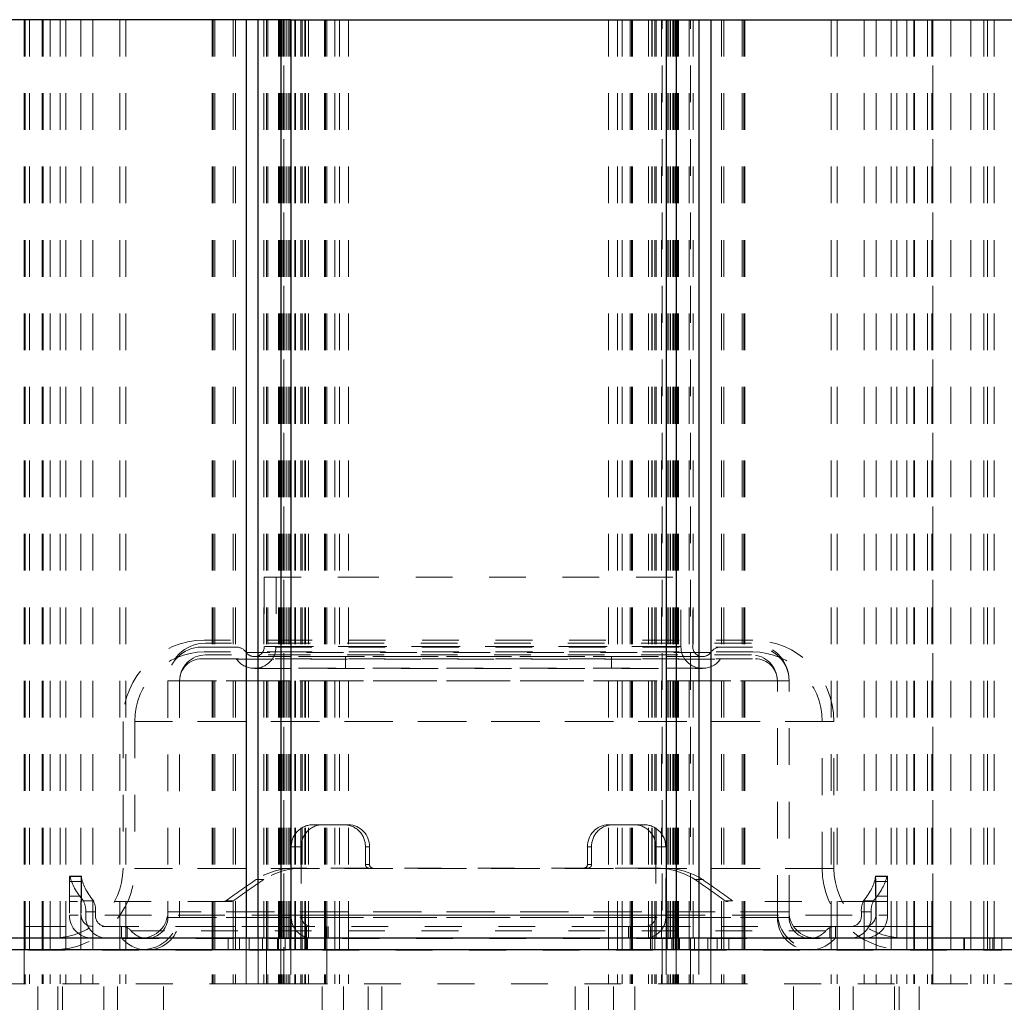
# Model space of a CAD drawing. Header units: inches. Extents: x 370 to 474, y 80 to 168.
# Tile 150 of 170: x 448.8 to 451.48, y 108.39 to 111.07. Entities that reach past the tile are written whole.
import ezdxf

# ---------------------------------------------------------------- set-up
doc = ezdxf.new("R2010")
doc.units = ezdxf.units.IN
doc.header["$LTSCALE"] = 0.5
doc.header["$MEASUREMENT"] = 0
doc.linetypes.add('HIDDEN', pattern=[0.225, 0.15, -0.075])
for name, color, linetype in [('APP-M-S', 30, 'Continuous'), ('DIE-M-S', 8, 'Continuous'), ('PUN-M-S2', 1, 'Continuous')]:
    doc.layers.add(name, color=color, linetype=linetype)

msp = doc.modelspace()

# ---------------------------------------------------------------- linework, layer by layer
at = {"layer": 'APP-M-S', "linetype": 'HIDDEN', "lineweight": 18}
for p, q in [((449.4683, 109.5512), (449.6805, 109.5512)), ((449.4683, 109.5512), (449.4683, 109.3623)), ((449.5003, 109.5512), (449.5003, 109.3623)), ((449.6805, 109.5512), (450.6347, 109.5512)), ((450.6027, 109.3623), (450.6027, 109.5512)), ((450.6347, 109.3623), (450.6347, 109.5512)), ((449.5764, 109.3798), (449.3046, 109.3798)), ((450.7983, 109.3798), (449.5764, 109.3798)), ((449.2977, 109.361), (450.8053, 109.361)), ((449.5789, 109.3718), (449.3086, 109.3718)), ((449.4694, 109.3623), (450.6336, 109.3623)), ((449.4694, 109.3623), (450.6336, 109.3623)), ((449.4694, 109.3623), (450.6336, 109.3623)), ((449.4694, 109.3623), (450.6336, 109.3623)), ((449.5019, 109.3623), (450.6027, 109.3623)), ((449.5019, 109.3623), (450.6027, 109.3623)), ((449.5019, 109.3623), (450.6027, 109.3623)), ((449.5019, 109.3623), (450.6027, 109.3623)), ((450.7944, 109.3718), (449.5789, 109.3718)), ((449.2977, 109.329), (450.8053, 109.329)), ((449.5764, 109.3478), (449.3046, 109.3478)), ((449.5789, 109.3398), (449.3086, 109.3398)), ((449.3946, 109.3282), (450.71, 109.3282)), ((449.3946, 109.3282), (450.71, 109.3282)), ((449.3946, 109.3282), (450.71, 109.3282)), ((449.3946, 109.3282), (450.71, 109.3282)), ((449.3946, 109.3282), (450.71, 109.3282)), ((449.3946, 109.3282), (450.71, 109.3282)), ((450.6837, 109.3467), (449.4192, 109.3467)), ((450.6837, 109.3467), (449.4192, 109.3467)), ((450.6837, 109.3467), (449.4192, 109.3467)), ((450.6837, 109.3467), (449.4192, 109.3467)), ((450.6837, 109.3467), (449.4192, 109.3467)), ((450.6837, 109.3467), (449.4192, 109.3467)), ((449.6618, 109.3353), (449.4388, 109.3353)), ((449.4388, 109.3353), (449.4413, 109.3352)), ((449.4413, 109.3352), (450.6617, 109.3352)), ((450.7983, 109.3478), (449.5764, 109.3478)), ((450.7944, 109.3398), (449.5789, 109.3398)), ((450.6642, 109.3353), (449.6618, 109.3353)), ((449.689, 109.3353), (449.689, 109.3033)), ((450.414, 109.3033), (450.414, 109.3353)), ((450.6617, 109.3352), (450.6642, 109.3353)), ((450.6642, 109.3033), (449.4388, 109.3033)), ((449.6618, 109.3033), (449.4388, 109.3033)), ((449.4388, 109.3033), (449.4388, 109.3033)), ((449.4388, 109.3033), (449.4413, 109.3032)), ((449.4413, 109.3032), (450.6617, 109.3032)), ((450.6642, 109.3033), (449.6618, 109.3033)), ((450.6617, 109.3032), (450.6642, 109.3033)), ((450.6642, 109.3033), (450.6642, 109.3033)), ((449.2057, 109.269), (449.2057, 109.2689)), ((449.2057, 109.2689), (449.2057, 108.6401)), ((450.8963, 109.2689), (449.2058, 109.2689)), ((450.8972, 109.269), (449.2067, 109.269)), ((449.2067, 109.269), (450.8972, 109.269)), ((449.2067, 109.269), (450.8972, 109.269)), ((449.2067, 109.269), (450.8972, 109.269)), ((449.2067, 109.269), (450.8972, 109.269)), ((449.2067, 109.269), (450.8972, 109.269)), ((449.2067, 109.269), (450.8972, 109.269)), ((449.2377, 109.269), (449.2377, 109.2689)), ((449.2377, 109.2689), (449.2377, 108.6401)), ((450.8648, 109.269), (449.2382, 109.269)), ((449.2382, 109.269), (450.8648, 109.269)), ((449.2382, 109.269), (450.8648, 109.269)), ((449.2382, 109.269), (450.8648, 109.269)), ((449.2382, 109.269), (450.8648, 109.269)), ((449.2382, 109.269), (450.8648, 109.269)), ((449.2382, 109.269), (450.8648, 109.269)), ((450.8648, 109.2689), (449.2382, 109.2689)), ((450.8653, 109.2689), (450.8653, 109.269)), ((450.8653, 108.6401), (450.8653, 109.2689)), ((450.8973, 109.2689), (450.8973, 109.269)), ((450.8973, 108.6401), (450.8973, 109.2689)), ((449.0837, 109.1589), (449.0837, 108.7583)), ((451.0187, 109.1589), (449.0843, 109.1589)), ((449.1157, 109.1589), (449.1157, 108.7583)), ((450.9865, 109.1589), (449.1158, 109.1589)), ((450.9873, 108.7583), (450.9873, 109.1589)), ((451.0193, 108.7583), (451.0193, 109.1589)), ((449.6291, 108.8775), (449.6014, 108.8775)), ((449.6975, 108.8775), (449.6291, 108.8775)), ((450.4166, 108.8775), (450.4054, 108.8775)), ((450.4166, 108.8775), (450.5016, 108.8775)), ((449.5418, 108.6308), (449.5418, 108.8176)), ((449.5418, 108.8176), (449.5688, 108.8176)), ((449.5688, 108.8176), (449.5688, 108.6308)), ((449.7435, 108.8176), (449.7435, 108.7694)), ((449.7547, 108.8176), (449.7435, 108.8176)), ((449.7547, 108.7694), (449.7547, 108.8176)), ((450.3483, 108.7694), (450.3483, 108.8176)), ((450.3483, 108.8176), (450.3595, 108.8176)), ((450.3595, 108.8176), (450.3595, 108.7694)), ((450.5342, 108.8176), (450.5342, 108.6308)), ((450.5612, 108.8176), (450.5342, 108.8176)), ((450.5612, 108.6308), (450.5612, 108.8176)), ((450.3499, 108.7594), (449.5631, 108.7594)), ((449.5631, 108.7594), (449.5841, 108.7594)), ((449.7547, 108.7694), (449.7435, 108.7694)), ((450.3483, 108.7694), (450.3595, 108.7694)), ((450.5239, 108.7594), (450.3499, 108.7594)), ((450.5239, 108.7594), (450.5448, 108.7594)), ((450.5448, 108.7594), (450.5239, 108.7594)), ((448.9699, 108.7373), (448.9377, 108.7373)), ((448.9377, 108.7367), (448.9377, 108.6308)), ((448.9704, 108.7363), (448.9396, 108.7363)), ((448.9697, 108.7373), (448.9697, 108.6308)), ((448.9702, 108.7373), (448.9699, 108.7373)), ((448.9702, 108.7373), (448.9704, 108.7363)), ((451.0187, 108.7583), (449.0843, 108.7583)), ((450.9865, 108.7583), (449.1158, 108.7583)), ((451.1328, 108.7373), (451.1326, 108.7363)), ((451.1326, 108.7363), (451.1634, 108.7363)), ((451.1638, 108.7373), (451.1328, 108.7373)), ((451.1333, 108.6308), (451.1333, 108.7373)), ((451.1634, 108.7363), (451.1638, 108.7373)), ((451.1653, 108.7373), (451.1638, 108.7373)), ((451.1653, 108.7373), (451.1653, 108.7367)), ((451.1653, 108.6308), (451.1653, 108.7367)), ((448.9378, 108.683), (448.9378, 108.7231)), ((448.9378, 108.7231), (448.9705, 108.7231)), ((448.9705, 108.7231), (448.9705, 108.683)), ((449.467, 108.7286), (449.4465, 108.7286)), ((450.6406, 108.7286), (450.661, 108.7286)), ((451.1325, 108.7231), (451.1325, 108.683)), ((451.1652, 108.7231), (451.1325, 108.7231)), ((451.1652, 108.683), (451.1652, 108.7231)), ((448.9705, 108.683), (448.9378, 108.683)), ((451.1325, 108.683), (451.1652, 108.683)), ((449.3599, 108.6688), (448.9382, 108.6688)), ((448.9758, 108.6705), (449.003, 108.6705)), ((449.3613, 108.669), (449.3599, 108.6688)), ((449.3599, 108.6688), (449.3802, 108.6688)), ((449.3638, 108.6701), (449.3613, 108.669)), ((449.3842, 108.6701), (449.3638, 108.6701)), ((449.3802, 108.6688), (449.3828, 108.6694)), ((449.3828, 108.6694), (449.3842, 108.6701)), ((450.7244, 108.6694), (450.723, 108.6701)), ((450.723, 108.6701), (450.7434, 108.6701)), ((450.727, 108.6688), (450.7244, 108.6694)), ((451.1316, 108.6688), (450.727, 108.6688)), ((451.1272, 108.6705), (451.1, 108.6705)), ((451.1648, 108.6688), (451.1316, 108.6688)), ((450.5612, 108.6308), (448.9391, 108.6308)), ((450.5342, 108.6308), (448.9706, 108.6308)), ((448.9821, 108.6406), (448.9821, 108.6308)), ((449.0091, 108.6406), (448.9821, 108.6406)), ((449.0091, 108.6308), (449.0091, 108.6406)), ((449.2057, 108.6401), (449.2057, 108.6249)), ((450.8963, 108.6401), (449.2058, 108.6401)), ((449.2377, 108.6401), (449.2377, 108.6249)), ((450.8648, 108.6401), (449.2382, 108.6401)), ((449.5418, 108.6308), (451.1639, 108.6308)), ((449.5688, 108.6308), (451.1324, 108.6308)), ((450.8653, 108.6249), (450.8653, 108.6401)), ((450.8973, 108.6249), (450.8973, 108.6401)), ((451.0939, 108.6308), (451.0939, 108.6406)), ((451.0939, 108.6406), (451.1209, 108.6406)), ((451.1209, 108.6406), (451.1209, 108.6308)), ((448.8144, 108.5688), (448.8144, 108.6008)), ((448.829, 108.6008), (448.8144, 108.6008)), ((448.8162, 108.5688), (448.8162, 108.6008)), ((448.8169, 108.5688), (448.8169, 108.6008)), ((448.829, 108.5688), (448.829, 108.6008)), ((448.866, 108.6008), (448.829, 108.6008)), ((448.864, 108.5688), (448.864, 108.6008)), ((448.866, 108.5688), (448.866, 108.6008)), ((448.8854, 108.6008), (448.866, 108.6008)), ((448.8854, 108.5688), (448.8854, 108.6008)), ((449.3266, 108.6008), (448.8854, 108.6008)), ((448.9281, 108.5688), (448.9281, 108.6008)), ((448.9685, 108.5688), (448.9685, 108.6008)), ((449.0012, 108.5688), (449.0012, 108.6008)), ((449.0752, 108.5688), (449.0752, 108.6008)), ((449.0792, 108.6008), (449.0792, 108.5688)), ((449.091, 108.5688), (449.091, 108.6008)), ((449.0953, 108.5688), (449.0953, 108.6008)), ((449.2058, 108.6249), (450.8963, 108.6249)), ((449.2058, 108.6249), (450.8963, 108.6249)), ((449.2058, 108.6249), (450.8963, 108.6249)), ((449.2058, 108.6249), (450.8963, 108.6249)), ((449.2058, 108.6249), (450.8963, 108.6249)), ((449.2058, 108.6249), (450.8963, 108.6249)), ((450.8972, 108.6249), (449.2067, 108.6249)), ((450.8648, 108.6249), (449.2382, 108.6249)), ((449.2382, 108.6249), (450.8648, 108.6249)), ((449.2382, 108.6249), (450.8648, 108.6249)), ((449.2382, 108.6249), (450.8648, 108.6249)), ((449.2382, 108.6249), (450.8648, 108.6249)), ((449.2382, 108.6249), (450.8648, 108.6249)), ((449.2382, 108.6249), (450.8648, 108.6249)), ((449.3266, 108.5688), (449.3266, 108.6008)), ((449.3292, 108.6008), (449.3266, 108.6008)), ((449.3292, 108.5688), (449.3292, 108.6008)), ((449.3897, 108.6008), (449.3292, 108.6008)), ((449.3897, 108.5688), (449.3897, 108.6008)), ((449.5069, 108.6008), (449.3897, 108.6008)), ((449.478, 108.5688), (449.478, 108.6008)), ((449.5069, 108.5688), (449.5069, 108.6008)), ((450.4058, 108.6008), (449.5069, 108.6008)), ((449.5132, 108.5688), (449.5132, 108.6008)), ((449.5378, 108.5688), (449.5378, 108.6008)), ((449.5789, 108.5688), (449.5789, 108.6008)), ((449.5834, 108.5688), (449.5834, 108.6008)), ((449.6326, 108.5688), (449.6326, 108.6008)), ((449.635, 108.5688), (449.635, 108.6008)), ((449.6368, 108.6008), (449.6368, 108.5688)), ((449.6389, 108.5688), (449.6389, 108.6008)), ((449.6426, 108.5688), (449.6426, 108.6008)), ((449.6606, 108.5688), (449.6606, 108.6008)), ((449.6728, 108.5688), (449.6728, 108.6008)), ((449.6972, 108.5688), (449.6972, 108.6008)), ((450.4058, 108.5688), (450.4058, 108.6008)), ((450.4302, 108.6008), (450.4058, 108.6008)), ((450.4302, 108.5688), (450.4302, 108.6008)), ((450.4423, 108.6008), (450.4302, 108.6008)), ((450.4423, 108.5688), (450.4423, 108.6008)), ((450.5195, 108.6008), (450.4423, 108.6008)), ((450.4604, 108.6008), (450.4604, 108.5688)), ((450.4641, 108.5688), (450.4641, 108.6008)), ((450.4662, 108.6008), (450.4662, 108.5688)), ((450.468, 108.5688), (450.468, 108.6008)), ((450.4704, 108.5688), (450.4704, 108.6008)), ((450.5195, 108.5688), (450.5195, 108.6008)), ((450.5898, 108.6008), (450.5195, 108.6008)), ((450.524, 108.5688), (450.524, 108.6008)), ((450.5652, 108.5688), (450.5652, 108.6008)), ((450.5898, 108.5688), (450.5898, 108.6008)), ((450.6288, 108.6008), (450.5898, 108.6008)), ((450.5961, 108.5688), (450.5961, 108.6008)), ((450.625, 108.5688), (450.625, 108.6008)), ((451.012, 108.6008), (450.6288, 108.6008)), ((450.7133, 108.5688), (450.7133, 108.6008)), ((450.7737, 108.5688), (450.7737, 108.6008)), ((450.7764, 108.5688), (450.7764, 108.6008)), ((451.0077, 108.5688), (451.0077, 108.6008)), ((451.012, 108.5688), (451.012, 108.6008)), ((451.0278, 108.6008), (451.012, 108.6008)), ((451.0238, 108.6008), (451.0238, 108.5688)), ((451.0278, 108.5688), (451.0278, 108.6008)), ((451.1018, 108.6008), (451.0278, 108.6008)), ((451.1018, 108.5688), (451.1018, 108.6008)), ((451.1344, 108.6008), (451.1018, 108.6008)), ((451.1344, 108.5688), (451.1344, 108.6008)), ((451.1749, 108.6008), (451.1344, 108.6008)), ((451.1749, 108.5688), (451.1749, 108.6008)), ((451.239, 108.6008), (451.1749, 108.6008)), ((451.2175, 108.5688), (451.2175, 108.6008)), ((451.237, 108.5688), (451.237, 108.6008)), ((451.239, 108.5688), (451.239, 108.6008)), ((451.2861, 108.6008), (451.239, 108.6008)), ((451.274, 108.5688), (451.274, 108.6008)), ((451.2861, 108.5688), (451.2861, 108.6008)), ((451.2868, 108.6008), (451.2861, 108.6008)), ((451.2868, 108.5688), (451.2868, 108.6008)), ((451.2886, 108.6008), (451.2868, 108.6008)), ((451.2886, 108.5688), (451.2886, 108.6008)), ((451.2886, 108.6008), (451.2886, 108.6008)), ((450.9967, 108.5886), (449.1063, 108.5886)), ((450.9967, 108.5886), (449.1063, 108.5886)), ((448.6265, 108.5683), (451.4765, 108.5683)), ((448.8144, 108.5693), (448.8144, 108.5373)), ((448.8144, 108.5373), (448.8144, 108.5693)), ((448.8144, 108.5693), (448.8144, 108.5373)), ((448.8144, 108.5693), (448.8144, 108.5373)), ((448.8144, 108.5688), (448.829, 108.5688)), ((448.8162, 108.5693), (448.8162, 108.5373)), ((448.8162, 108.5373), (448.8162, 108.5693)), ((448.8169, 108.5693), (448.8169, 108.5373)), ((448.8169, 108.5373), (448.8169, 108.5693)), ((448.829, 108.5693), (448.829, 108.5373)), ((448.829, 108.5373), (448.829, 108.5693)), ((448.829, 108.5688), (448.866, 108.5688)), ((448.864, 108.5693), (448.864, 108.5373)), ((448.864, 108.5373), (448.864, 108.5693)), ((448.866, 108.5693), (448.866, 108.5373)), ((448.866, 108.5373), (448.866, 108.5693)), ((448.866, 108.5688), (448.8854, 108.5688)), ((448.8854, 108.5693), (448.8854, 108.5373)), ((448.8854, 108.5373), (448.8854, 108.5693)), ((448.8854, 108.5688), (449.3266, 108.5688)), ((448.9281, 108.5693), (448.9281, 108.5373)), ((448.9281, 108.5373), (448.9281, 108.5693)), ((448.9685, 108.5693), (448.9685, 108.5373)), ((448.9685, 108.5373), (448.9685, 108.5693)), ((449.0012, 108.5693), (449.0012, 108.5373)), ((449.0012, 108.5373), (449.0012, 108.5693)), ((449.0752, 108.5693), (449.0752, 108.5373)), ((449.0752, 108.5373), (449.0752, 108.5693)), ((449.0817, 108.5681), (451.0212, 108.5681)), ((449.0817, 108.5681), (451.0212, 108.5681)), ((449.091, 108.5693), (449.091, 108.5373)), ((449.091, 108.5373), (449.091, 108.5693)), ((449.1491, 108.5693), (449.1491, 108.5683)), ((449.3266, 108.5693), (449.3266, 108.5373)), ((449.3266, 108.5373), (449.3266, 108.5693)), ((449.3266, 108.5688), (449.3292, 108.5688)), ((449.3292, 108.5693), (449.3292, 108.5373)), ((449.3292, 108.5373), (449.3292, 108.5693)), ((449.3292, 108.5688), (449.3897, 108.5688)), ((449.3335, 108.5693), (449.3335, 108.5373)), ((449.3335, 108.5693), (449.3335, 108.5373)), ((449.3335, 108.5693), (449.3335, 108.5373)), ((449.3697, 108.5693), (449.3697, 108.5373)), ((449.3838, 108.5693), (449.3838, 108.5373)), ((449.3838, 108.5693), (449.3838, 108.5373)), ((449.3838, 108.5693), (449.3838, 108.5373)), ((449.3838, 108.5693), (449.3838, 108.5373)), ((449.3838, 108.5693), (449.3838, 108.5373)), ((449.3897, 108.5693), (449.3897, 108.5373)), ((449.3897, 108.5373), (449.3897, 108.5693)), ((449.3897, 108.5688), (449.5069, 108.5688)), ((449.4011, 108.5693), (449.4011, 108.5373)), ((449.4011, 108.5693), (449.4011, 108.5373)), ((449.4011, 108.5693), (449.4011, 108.5373)), ((449.4011, 108.5693), (449.4011, 108.5373)), ((449.4011, 108.5693), (449.4011, 108.5373)), ((449.4011, 108.5693), (449.4011, 108.5373)), ((449.4011, 108.5693), (449.4011, 108.5373)), ((449.4011, 108.5693), (449.4011, 108.5373)), ((449.4011, 108.5693), (449.4011, 108.5373)), ((449.4011, 108.5693), (449.4011, 108.5373)), ((449.4011, 108.5693), (449.4011, 108.5373)), ((449.4011, 108.5693), (449.4011, 108.5373)), ((449.4011, 108.5693), (449.4011, 108.5373)), ((449.4011, 108.5693), (449.4011, 108.5373)), ((449.4189, 108.5693), (449.4189, 108.5373)), ((449.4189, 108.5693), (449.4189, 108.5373)), ((449.4189, 108.5693), (449.4189, 108.5373)), ((449.4189, 108.5693), (449.4189, 108.5373)), ((449.4189, 108.5693), (449.4189, 108.5373)), ((449.4273, 108.5693), (449.4273, 108.5373)), ((449.4514, 108.5373), (449.4514, 108.5693)), ((449.4636, 108.5373), (449.4636, 108.5693)), ((449.4742, 108.5693), (449.4742, 108.5373)), ((449.4742, 108.5693), (449.4742, 108.5373)), ((449.478, 108.5693), (449.478, 108.5373)), ((449.478, 108.5373), (449.478, 108.5693)), ((449.5046, 108.5693), (449.5046, 108.5373)), ((449.5069, 108.5693), (449.5069, 108.5373)), ((449.5069, 108.5373), (449.5069, 108.5693)), ((449.5069, 108.5688), (450.4058, 108.5688)), ((449.513, 108.5693), (449.513, 108.5373)), ((449.513, 108.5693), (449.513, 108.5373)), ((449.513, 108.5693), (449.513, 108.5373)), ((449.513, 108.5693), (449.513, 108.5373)), ((449.513, 108.5693), (449.513, 108.5373)), ((449.513, 108.5693), (449.513, 108.5373)), ((449.513, 108.5693), (449.513, 108.5373)), ((449.513, 108.5693), (449.513, 108.5373)), ((449.513, 108.5693), (449.513, 108.5373)), ((449.513, 108.5693), (449.513, 108.5373)), ((449.513, 108.5693), (449.513, 108.5373)), ((449.513, 108.5693), (449.513, 108.5373)), ((449.513, 108.5693), (449.513, 108.5373)), ((449.513, 108.5693), (449.513, 108.5373)), ((449.513, 108.5693), (449.513, 108.5373)), ((449.513, 108.5693), (449.513, 108.5373)), ((449.513, 108.5693), (449.513, 108.5373)), ((449.5132, 108.5693), (449.5132, 108.5373)), ((449.5132, 108.5373), (449.5132, 108.5693)), ((449.5251, 108.5693), (449.5251, 108.5373)), ((449.5378, 108.5693), (449.5378, 108.5373)), ((449.5378, 108.5373), (449.5378, 108.5693)), ((449.5511, 108.5693), (449.5511, 108.5373)), ((449.5517, 108.5693), (449.5517, 108.5373)), ((449.5533, 108.5693), (449.5533, 108.5373)), ((449.5679, 108.5693), (449.5679, 108.5373)), ((449.5716, 108.5693), (449.5716, 108.5373)), ((449.5789, 108.5693), (449.5789, 108.5373)), ((449.5789, 108.5373), (449.5789, 108.5693)), ((449.5801, 108.5693), (449.5801, 108.5373)), ((449.5834, 108.5373), (449.5834, 108.5693)), ((449.5859, 108.5693), (449.5859, 108.5373)), ((449.6326, 108.5693), (449.6326, 108.5373)), ((449.6326, 108.5373), (449.6326, 108.5693)), ((449.635, 108.5693), (449.635, 108.5373)), ((449.635, 108.5373), (449.635, 108.5693)), ((449.6383, 108.5373), (449.6383, 108.5693)), ((449.6383, 108.5373), (449.6383, 108.5693)), ((449.6606, 108.5373), (449.6606, 108.5693)), ((449.6728, 108.5373), (449.6728, 108.5693)), ((449.6972, 108.5373), (449.6972, 108.5693)), ((450.4058, 108.5693), (450.4058, 108.5373)), ((450.4058, 108.5373), (450.4058, 108.5693)), ((450.4058, 108.5688), (450.4302, 108.5688)), ((450.4302, 108.5693), (450.4302, 108.5373)), ((450.4302, 108.5373), (450.4302, 108.5693)), ((450.4302, 108.5688), (450.4423, 108.5688)), ((450.4423, 108.5693), (450.4423, 108.5373)), ((450.4423, 108.5373), (450.4423, 108.5693)), ((450.4423, 108.5688), (450.5195, 108.5688)), ((450.4647, 108.5693), (450.4647, 108.5373)), ((450.468, 108.5373), (450.468, 108.5693)), ((450.4704, 108.5373), (450.4704, 108.5693)), ((450.5195, 108.5693), (450.5195, 108.5373)), ((450.5195, 108.5373), (450.5195, 108.5693)), ((450.5195, 108.5688), (450.5898, 108.5688)), ((450.524, 108.5373), (450.524, 108.5693)), ((450.5314, 108.5693), (450.5314, 108.5373)), ((450.5519, 108.5693), (450.5519, 108.5373)), ((450.5652, 108.5373), (450.5652, 108.5693)), ((450.5779, 108.5693), (450.5779, 108.5373)), ((450.5814, 108.5693), (450.5814, 108.5373)), ((450.5821, 108.5693), (450.5821, 108.5373)), ((450.5872, 108.5693), (450.5872, 108.5373)), ((450.5898, 108.5373), (450.5898, 108.5693)), ((450.5898, 108.5688), (450.6288, 108.5688)), ((450.59, 108.5693), (450.59, 108.5373)), ((450.59, 108.5693), (450.59, 108.5373)), ((450.59, 108.5693), (450.59, 108.5373)), ((450.59, 108.5693), (450.59, 108.5373)), ((450.59, 108.5693), (450.59, 108.5373)), ((450.59, 108.5693), (450.59, 108.5373)), ((450.59, 108.5693), (450.59, 108.5373)), ((450.59, 108.5693), (450.59, 108.5373)), ((450.59, 108.5693), (450.59, 108.5373)), ((450.59, 108.5693), (450.59, 108.5373)), ((450.59, 108.5693), (450.59, 108.5373)), ((450.59, 108.5693), (450.59, 108.5373)), ((450.59, 108.5693), (450.59, 108.5373)), ((450.59, 108.5693), (450.59, 108.5373)), ((450.59, 108.5693), (450.59, 108.5373)), ((450.59, 108.5693), (450.59, 108.5373)), ((450.59, 108.5693), (450.59, 108.5373)), ((450.5923, 108.5693), (450.5923, 108.5373)), ((450.5961, 108.5373), (450.5961, 108.5693)), ((450.5962, 108.5693), (450.5962, 108.5373)), ((450.5984, 108.5693), (450.5984, 108.5373)), ((450.5989, 108.5693), (450.5989, 108.5373)), ((450.625, 108.5373), (450.625, 108.5693)), ((450.6288, 108.5373), (450.6288, 108.5693)), ((450.6288, 108.5688), (451.012, 108.5688)), ((450.6394, 108.5693), (450.6394, 108.5373)), ((450.6516, 108.5693), (450.6516, 108.5373)), ((450.6757, 108.5693), (450.6757, 108.5373)), ((450.6841, 108.5693), (450.6841, 108.5373)), ((450.6841, 108.5693), (450.6841, 108.5373)), ((450.6841, 108.5693), (450.6841, 108.5373)), ((450.6841, 108.5693), (450.6841, 108.5373)), ((450.6841, 108.5693), (450.6841, 108.5373)), ((450.7018, 108.5693), (450.7018, 108.5373)), ((450.7018, 108.5693), (450.7018, 108.5373)), ((450.7018, 108.5693), (450.7018, 108.5373)), ((450.7018, 108.5693), (450.7018, 108.5373)), ((450.7018, 108.5693), (450.7018, 108.5373)), ((450.7018, 108.5693), (450.7018, 108.5373)), ((450.7018, 108.5693), (450.7018, 108.5373)), ((450.7018, 108.5693), (450.7018, 108.5373)), ((450.7018, 108.5693), (450.7018, 108.5373)), ((450.7018, 108.5693), (450.7018, 108.5373)), ((450.7018, 108.5693), (450.7018, 108.5373)), ((450.7018, 108.5693), (450.7018, 108.5373)), ((450.7018, 108.5693), (450.7018, 108.5373)), ((450.7018, 108.5693), (450.7018, 108.5373)), ((450.7133, 108.5373), (450.7133, 108.5693)), ((450.7192, 108.5693), (450.7192, 108.5373)), ((450.7192, 108.5693), (450.7192, 108.5373)), ((450.7192, 108.5693), (450.7192, 108.5373)), ((450.7192, 108.5693), (450.7192, 108.5373)), ((450.7192, 108.5693), (450.7192, 108.5373)), ((450.7333, 108.5693), (450.7333, 108.5373)), ((450.7695, 108.5693), (450.7695, 108.5373)), ((450.7695, 108.5693), (450.7695, 108.5373)), ((450.7695, 108.5693), (450.7695, 108.5373)), ((450.7737, 108.5373), (450.7737, 108.5693)), ((450.7764, 108.5373), (450.7764, 108.5693)), ((450.9539, 108.5683), (450.9539, 108.5693)), ((451.012, 108.5373), (451.012, 108.5693)), ((451.012, 108.5688), (451.0278, 108.5688)), ((451.0278, 108.5373), (451.0278, 108.5693)), ((451.0278, 108.5688), (451.1018, 108.5688)), ((451.1018, 108.5373), (451.1018, 108.5693)), ((451.1018, 108.5688), (451.1344, 108.5688)), ((451.1344, 108.5373), (451.1344, 108.5693)), ((451.1344, 108.5688), (451.1749, 108.5688)), ((451.1749, 108.5373), (451.1749, 108.5693)), ((451.1749, 108.5688), (451.239, 108.5688)), ((451.2175, 108.5373), (451.2175, 108.5693)), ((451.237, 108.5373), (451.237, 108.5693)), ((451.239, 108.5373), (451.239, 108.5693)), ((451.239, 108.5688), (451.2861, 108.5688)), ((451.274, 108.5373), (451.274, 108.5693)), ((451.2861, 108.5373), (451.2861, 108.5693)), ((451.2861, 108.5688), (451.2868, 108.5688)), ((451.2868, 108.5373), (451.2868, 108.5693)), ((451.2868, 108.5688), (451.2886, 108.5688)), ((451.2886, 108.5373), (451.2886, 108.5693)), ((451.2886, 108.5373), (451.2886, 108.5693)), ((451.2886, 108.5688), (451.2886, 108.5688)), ((451.3377, 108.5693), (451.3377, 108.5373)), ((451.3729, 108.5693), (451.3729, 108.5373)), ((451.3729, 108.5693), (451.3729, 108.5373)), ((451.3729, 108.5693), (451.3729, 108.5373)), ((451.3729, 108.5693), (451.3729, 108.5373)), ((451.3729, 108.5693), (451.3729, 108.5373)), ((451.3729, 108.5693), (451.3729, 108.5373)), ((451.3729, 108.5693), (451.3729, 108.5373)), ((451.3729, 108.5693), (451.3729, 108.5373)), ((451.3729, 108.5693), (451.3729, 108.5373)), ((451.3729, 108.5693), (451.3729, 108.5373)), ((451.3729, 108.5693), (451.3729, 108.5373)), ((451.3729, 108.5693), (451.3729, 108.5373)), ((451.3729, 108.5693), (451.3729, 108.5373)), ((451.3729, 108.5693), (451.3729, 108.5373)), ((451.3744, 108.5693), (451.3744, 108.5373)), ((451.3744, 108.5693), (451.3744, 108.5373)), ((451.3744, 108.5693), (451.3744, 108.5373)), ((451.3744, 108.5693), (451.3744, 108.5373)), ((451.3744, 108.5693), (451.3744, 108.5373)), ((451.3744, 108.5693), (451.3744, 108.5373)), ((451.3744, 108.5693), (451.3744, 108.5373)), ((451.3744, 108.5693), (451.3744, 108.5373)), ((451.3744, 108.5693), (451.3744, 108.5373)), ((451.3744, 108.5693), (451.3744, 108.5373)), ((451.3744, 108.5693), (451.3744, 108.5373)), ((451.3744, 108.5693), (451.3744, 108.5373)), ((451.3744, 108.5693), (451.3744, 108.5373)), ((451.3744, 108.5693), (451.3744, 108.5373)), ((451.3919, 108.5693), (451.3919, 108.5373)), ((451.3919, 108.5693), (451.3919, 108.5373)), ((451.3919, 108.5693), (451.3919, 108.5373)), ((451.4273, 108.5693), (451.4273, 108.5373)), ((451.4273, 108.5693), (451.4273, 108.5373)), ((451.4273, 108.5693), (451.4273, 108.5373)), ((451.4273, 108.5693), (451.4273, 108.5373)), ((451.4273, 108.5693), (451.4273, 108.5373)), ((451.4273, 108.5693), (451.4273, 108.5373)), ((451.4273, 108.5693), (451.4273, 108.5373)), ((451.4273, 108.5693), (451.4273, 108.5373)), ((451.4273, 108.5693), (451.4273, 108.5373)), ((451.4273, 108.5693), (451.4273, 108.5373)), ((451.4273, 108.5693), (451.4273, 108.5373)), ((451.4273, 108.5693), (451.4273, 108.5373)), ((451.4273, 108.5693), (451.4273, 108.5373)), ((451.4273, 108.5693), (451.4273, 108.5373)), ((451.4278, 108.5693), (451.4278, 108.5373)), ((451.4278, 108.5693), (451.4278, 108.5373)), ((451.4278, 108.5693), (451.4278, 108.5373)), ((451.4278, 108.5693), (451.4278, 108.5373)), ((451.4278, 108.5693), (451.4278, 108.5373)), ((451.4377, 108.5693), (451.4377, 108.5373)), ((451.444, 108.5693), (451.444, 108.5373)), ((451.4515, 108.5693), (451.4515, 108.5373)), ((451.4515, 108.5693), (451.4515, 108.5373)), ((451.4515, 108.5693), (451.4515, 108.5373)), ((451.4515, 108.5693), (451.4515, 108.5373)), ((451.4515, 108.5693), (451.4515, 108.5373)), ((451.4515, 108.5693), (451.4515, 108.5373)), ((451.4515, 108.5693), (451.4515, 108.5373)), ((451.4515, 108.5693), (451.4515, 108.5373)), ((451.4515, 108.5693), (451.4515, 108.5373)), ((451.4515, 108.5693), (451.4515, 108.5373)), ((451.4515, 108.5693), (451.4515, 108.5373)), ((451.4515, 108.5693), (451.4515, 108.5373)), ((451.4515, 108.5693), (451.4515, 108.5373)), ((451.4515, 108.5693), (451.4515, 108.5373)), ((451.4558, 108.5693), (451.4558, 108.5373)), ((451.4558, 108.5693), (451.4558, 108.5373)), ((451.4558, 108.5693), (451.4558, 108.5373)), ((451.4558, 108.5693), (451.4558, 108.5373)), ((451.4558, 108.5693), (451.4558, 108.5373)), ((451.4765, 108.5373), (451.4765, 108.5693)), ((448.6265, 108.5363), (451.4765, 108.5363)), ((449.1491, 108.5373), (449.1491, 108.5363)), ((450.9539, 108.5363), (450.9539, 108.5373)), ((451.4765, 108.5363), (451.4765, 108.5373))]:
    msp.add_line(p, q, dxfattribs=at)
at = {"layer": 'APP-M-S', "linetype": 'Continuous', "lineweight": 25}
for p, q in [((448.0515, 108.5693), (452.0515, 108.5693)), ((448.0515, 108.5373), (452.0515, 108.5373))]:
    msp.add_line(p, q, dxfattribs=at)
at = {"layer": 'APP-M-S', "linetype": 'HIDDEN', "lineweight": 18}
for centre, radius, start, end in [((449.3046, 109.1589), 0.221, 90, 180), ((450.7983, 109.1589), 0.221, 360, 90), ((449.3086, 109.2689), 0.1029, 90, 180), ((449.2977, 109.269), 0.092, 90, 180), ((449.3914, 109.327), 0.034, 35.2302, 90), ((449.4413, 109.3623), 0.0591, 270, 0), ((449.4413, 109.3623), 0.0271, 270, 0), ((450.6617, 109.3623), 0.0591, 180, 270), ((450.6617, 109.3623), 0.0271, 180, 270), ((450.7116, 109.327), 0.034, 90, 144.7698), ((450.7944, 109.2689), 0.1029, 0, 90), ((450.8053, 109.269), 0.092, 0, 90), ((449.3046, 109.1589), 0.189, 90, 180), ((449.3086, 109.2689), 0.0709, 90, 180), ((449.2977, 109.269), 0.06, 90, 180), ((449.3914, 109.327), 0.002, 35.2302, 90), ((449.4413, 109.3623), 0.0591, 215.2302, 267.6005), ((449.4413, 109.3623), 0.0271, 215.2302, 264.7567), ((450.6617, 109.3623), 0.0271, 275.2433, 324.7698), ((450.6617, 109.3623), 0.0591, 272.3995, 324.7698), ((450.7116, 109.327), 0.002, 90, 144.7698), ((450.7944, 109.2689), 0.0709, 0, 90), ((450.7983, 109.1589), 0.189, 360, 90), ((450.8053, 109.269), 0.06, 0, 90), ((449.6012, 108.8181), 0.0594, 89.8541, 180.4147), ((449.6284, 108.8178), 0.0597, 89.3443, 180.1769), ((449.685, 108.819), 0.0585, 358.6281, 88.7006), ((449.6958, 108.8186), 0.0589, 359.042, 88.3184), ((450.4072, 108.8186), 0.0589, 91.6816, 180.958), ((450.418, 108.819), 0.0585, 91.2994, 181.3719), ((450.4746, 108.8178), 0.0597, 359.8231, 90.6557), ((450.5018, 108.8181), 0.0594, 359.5853, 90.1459), ((449.5541, 108.5568), 0.2027, 87.4366, 122.0571), ((449.5762, 108.5509), 0.2086, 87.8226, 121.5613), ((449.7533, 108.7692), 0.0098, 178.8366, 269.151), ((449.7646, 108.7692), 0.00986, 179.1681, 268.8704), ((450.3384, 108.7692), 0.00986, 271.1296, 0.8319), ((450.3497, 108.7692), 0.0098, 270.849, 1.1634), ((450.5318, 108.5523), 0.2072, 58.3313, 92.1794), ((450.5538, 108.5582), 0.2014, 57.8343, 92.5691), ((448.8947, 108.7583), 0.221, 270, 0), ((448.8947, 108.7583), 0.189, 270, 360), ((448.3415, 108.7261), 0.5963, 359.7186, 1.0202), ((448.8697, 108.7263), 0.1009, 358.214, 6.2772), ((451.2083, 108.7583), 0.221, 180, 270), ((451.2083, 108.7583), 0.189, 180, 270), ((451.2333, 108.7263), 0.1009, 173.7228, 181.786), ((452.3364, 108.7217), 1.1712, 179.2914, 179.931), ((449.0468, 108.6789), 0.109, 177.8818, 185.3387), ((449.034, 108.6799), 0.0636, 177.223, 190.0437), ((451.0562, 108.6789), 0.109, 354.6613, 2.1182), ((448.9276, 108.6447), 0.0546, 355.7465, 28.1775), ((448.9497, 108.6441), 0.0595, 356.6442, 26.3169), ((451.1533, 108.6441), 0.0595, 153.6831, 183.3558), ((451.1754, 108.6447), 0.0546, 151.8225, 184.2535), ((448.9997, 108.6308), 0.062, 180, 270), ((448.9997, 108.6308), 0.03, 180, 270), ((449.0409, 108.6274), 0.0589, 176.6631, 263.7032), ((449.0368, 108.6285), 0.0278, 175.2727, 265.2588), ((449.1348, 108.6401), 0.1029, 270, 0), ((449.1348, 108.6401), 0.0709, 270, 0), ((449.599, 108.6259), 0.0573, 175.1421, 265.2241), ((449.5973, 108.6292), 0.0286, 176.7558, 263.7757), ((450.504, 108.6259), 0.0573, 274.7759, 4.8579), ((450.5057, 108.6292), 0.0286, 276.2243, 3.2442), ((450.9681, 108.6401), 0.1029, 180, 270), ((450.9681, 108.6401), 0.0709, 180, 270), ((451.062, 108.6274), 0.0589, 276.2968, 3.3369), ((451.0662, 108.6285), 0.0278, 274.7412, 4.7273), ((451.1033, 108.6308), 0.062, 270, 0), ((451.1033, 108.6308), 0.03, 270, 0), ((449.0796, 108.5668), 0.034, 39.8595, 90), ((449.1491, 108.6249), 0.0886, 270, 0), ((449.1491, 108.6249), 0.0566, 270, 0), ((450.9539, 108.6249), 0.0886, 180, 270), ((450.9539, 108.6249), 0.0566, 180, 270), ((451.0234, 108.5668), 0.034, 90, 140.1405), ((449.1491, 108.6249), 0.0566, 219.8595, 270), ((450.9539, 108.6249), 0.0566, 270, 320.1405), ((449.0796, 108.5668), 0.002, 39.8595, 90), ((449.1491, 108.6249), 0.0886, 219.8595, 270), ((450.9539, 108.6249), 0.0886, 270, 320.1405), ((451.0234, 108.5668), 0.002, 90, 140.1405)]:
    msp.add_arc(centre, radius, start, end, dxfattribs=at)
for centre, major_axis, ratio, start_param, end_param in [((450.0515, 108.5156), (1.112, -0.2537), 0.247012, 3.255949, 3.460123), ((450.0515, 108.5156), (1.0801, -0.2464), 0.247012, 3.234145, 3.446616), ((450.0515, 108.5156), (1.0801, 0.2464), 0.247012, 5.978162, 6.190633), ((450.0515, 108.5156), (1.112, 0.2537), 0.247012, 5.964654, 6.168829), ((450.0515, 108.6548), (1.1014, 0.5515), 0.300262, 1.995828, 2.087058), ((450.0515, 108.6548), (1.0698, 0.5356), 0.300262, 1.992406, 2.086351), ((450.0515, 108.6579), (1.0698, -0.5356), 0.300262, 1.050277, 1.144189), ((450.0515, 108.6579), (1.1014, -0.5515), 0.300262, 1.049712, 1.140913)]:
    msp.add_ellipse(centre, major_axis=major_axis, ratio=ratio, start_param=start_param, end_param=end_param, dxfattribs=at)
at = {"layer": 'DIE-M-S', "linetype": 'HIDDEN', "lineweight": 18}
for p, q in [((448.8515, 107.5373), (448.8515, 108.5373)), ((448.9062, 107.5373), (448.9062, 108.5373)), ((448.9189, 107.5373), (448.9189, 108.5373)), ((449.0312, 107.5373), (449.0312, 108.5373)), ((449.0689, 107.5373), (449.0689, 108.5373)), ((449.1939, 107.5373), (449.1939, 108.5373)), ((449.626, 107.5373), (449.626, 108.5373)), ((449.6841, 107.5373), (449.6841, 108.5373)), ((449.6841, 107.5373), (449.6841, 108.5373)), ((449.7515, 107.5373), (449.7515, 108.5373)), ((449.7886, 107.5373), (449.7886, 108.5373)), ((450.3144, 107.5373), (450.3144, 108.5373)), ((450.3515, 107.5373), (450.3515, 108.5373)), ((450.4189, 107.5373), (450.4189, 108.5373)), ((450.4189, 107.5373), (450.4189, 108.5373)), ((450.477, 107.5373), (450.477, 108.5373)), ((450.9091, 107.5373), (450.9091, 108.5373)), ((451.0341, 107.5373), (451.0341, 108.5373)), ((451.0718, 107.5373), (451.0718, 108.5373)), ((451.1841, 107.5373), (451.1841, 108.5373)), ((451.1968, 107.5373), (451.1968, 108.5373)), ((451.2515, 107.5373), (451.2515, 108.5373))]:
    msp.add_line(p, q, dxfattribs=at)
at = {"layer": 'PUN-M-S2', "linetype": 'Continuous', "lineweight": 25}
for p, q in [((449.4189, 111.0693), (448.3021, 111.0693)), ((449.4514, 111.0693), (449.4189, 111.0693)), ((449.4189, 111.0693), (449.4189, 108.5693)), ((449.4514, 108.5693), (449.4514, 111.0693)), ((449.513, 111.0693), (449.4514, 111.0693)), ((449.5403, 111.0693), (449.513, 111.0693)), ((449.513, 111.0693), (449.513, 108.5693)), ((449.5403, 111.0693), (449.5403, 108.5693)), ((449.5403, 111.0693), (450.5627, 111.0693)), ((449.5403, 111.0693), (449.5403, 108.5693)), ((450.5627, 111.0693), (450.5627, 108.5693)), ((450.5627, 111.0693), (450.59, 111.0693)), ((450.5627, 111.0693), (450.5627, 108.5693)), ((450.59, 111.0693), (450.6516, 111.0693)), ((450.59, 111.0693), (450.59, 108.5693)), ((450.6516, 111.0693), (450.6516, 108.5693)), ((450.6516, 111.0693), (450.6841, 111.0693)), ((450.6841, 111.0693), (451.8009, 111.0693)), ((450.6841, 111.0693), (450.6841, 108.5693))]:
    msp.add_line(p, q, dxfattribs=at)
at = {"layer": 'PUN-M-S2', "linetype": 'HIDDEN', "lineweight": 18}
for p, q in [((448.8144, 111.0693), (448.8144, 108.4443)), ((448.8144, 111.0693), (448.8144, 108.5693)), ((448.8162, 111.0693), (448.8162, 108.4443)), ((448.8169, 111.0693), (448.8169, 108.4443)), ((448.829, 111.0693), (448.829, 108.4443)), ((448.864, 111.0693), (448.864, 108.4443)), ((448.8658, 111.0693), (448.8658, 108.4443)), ((448.8658, 111.0693), (448.8658, 108.4443)), ((448.866, 111.0693), (448.866, 108.4443)), ((448.8854, 111.0693), (448.8854, 108.4443)), ((448.9129, 111.0693), (448.9129, 108.4443)), ((448.9129, 111.0693), (448.9129, 108.4443)), ((448.9281, 111.0693), (448.9281, 108.4443)), ((448.9685, 111.0693), (448.9685, 108.4443)), ((449.0012, 111.0693), (449.0012, 108.4443)), ((449.0752, 111.0693), (449.0752, 108.4443)), ((449.091, 111.0693), (449.091, 108.4443)), ((449.3266, 111.0693), (449.3266, 108.4443)), ((449.3292, 111.0693), (449.3292, 108.4443)), ((449.3335, 111.0693), (449.3335, 108.4443)), ((449.3335, 111.0693), (449.3335, 108.4443)), ((449.3838, 111.0693), (449.3838, 108.4443)), ((449.3838, 111.0693), (449.3838, 108.4443)), ((449.3897, 111.0693), (449.3897, 108.4443)), ((449.4189, 111.0693), (449.4189, 108.4443)), ((449.4668, 111.0693), (449.4668, 108.4443)), ((449.4742, 111.0693), (449.4742, 108.5693)), ((449.478, 111.0693), (449.478, 108.4443)), ((449.5068, 111.0693), (449.5068, 108.4443)), ((449.5069, 111.0693), (449.5069, 108.4443)), ((449.5084, 111.0693), (449.5084, 108.4443)), ((449.5103, 111.0693), (449.5103, 108.4443)), ((449.513, 111.0693), (449.513, 108.4443)), ((449.516, 111.0693), (449.516, 108.4443)), ((449.5173, 111.0693), (449.5173, 108.4443)), ((449.5173, 111.0693), (449.5173, 108.4443)), ((449.521, 111.0693), (449.521, 108.4443)), ((449.5217, 108.4443), (449.5217, 111.0693)), ((449.5223, 111.0693), (449.5223, 108.4443)), ((449.5223, 111.0693), (449.5223, 108.4443)), ((449.5283, 111.0693), (449.5283, 108.4443)), ((449.5283, 111.0693), (449.5283, 108.4443)), ((449.5333, 111.0693), (449.5333, 108.4443)), ((449.5333, 111.0693), (449.5333, 108.4443)), ((449.5378, 111.0693), (449.5378, 108.4443)), ((449.5512, 111.0693), (449.5512, 108.4443)), ((449.5533, 111.0693), (449.5533, 108.4443)), ((449.5679, 111.0693), (449.5679, 108.4443)), ((449.5712, 111.0693), (449.5712, 108.4443)), ((449.5789, 111.0693), (449.5789, 108.4443)), ((449.5801, 111.0693), (449.5801, 108.4443)), ((449.5884, 111.0693), (449.5884, 108.4443)), ((449.6326, 111.0693), (449.6326, 108.4443)), ((449.635, 111.0693), (449.635, 108.4443)), ((449.6383, 108.5693), (449.6383, 111.0693)), ((449.6606, 111.0693), (449.6606, 108.4443)), ((449.6728, 111.0693), (449.6728, 108.4443)), ((449.6972, 111.0693), (449.6972, 108.4443)), ((450.4058, 111.0693), (450.4058, 108.4443)), ((450.4302, 111.0693), (450.4302, 108.4443)), ((450.4423, 111.0693), (450.4423, 108.4443)), ((450.4647, 111.0693), (450.4647, 108.4443)), ((450.468, 111.0693), (450.468, 108.4443)), ((450.4704, 111.0693), (450.4704, 108.4443)), ((450.5146, 111.0693), (450.5146, 108.4443)), ((450.5231, 111.0693), (450.5231, 108.4443)), ((450.524, 111.0693), (450.524, 108.4443)), ((450.5318, 111.0693), (450.5318, 108.4443)), ((450.535, 111.0693), (450.535, 108.4443)), ((450.5497, 111.0693), (450.5497, 108.4443)), ((450.5518, 108.4443), (450.5518, 111.0693)), ((450.5652, 111.0693), (450.5652, 108.4443)), ((450.5697, 111.0693), (450.5697, 108.4443)), ((450.5697, 111.0693), (450.5697, 108.4443)), ((450.5747, 111.0693), (450.5747, 108.4443)), ((450.5747, 111.0693), (450.5747, 108.4443)), ((450.5807, 111.0693), (450.5807, 108.4443)), ((450.5807, 111.0693), (450.5807, 108.4443)), ((450.5814, 111.0693), (450.5814, 108.4443)), ((450.5821, 111.0693), (450.5821, 108.4443)), ((450.5857, 111.0693), (450.5857, 108.4443)), ((450.5857, 111.0693), (450.5857, 108.4443)), ((450.5872, 111.0693), (450.5872, 108.4443)), ((450.59, 111.0693), (450.59, 108.4443)), ((450.5927, 111.0693), (450.5927, 108.4443)), ((450.5946, 111.0693), (450.5946, 108.4443)), ((450.5961, 111.0693), (450.5961, 108.4443)), ((450.5962, 111.0693), (450.5962, 108.4443)), ((450.625, 111.0693), (450.625, 108.4443)), ((450.6288, 108.4443), (450.6288, 111.0693)), ((450.6362, 111.0693), (450.6362, 108.4443)), ((450.6841, 111.0693), (450.6841, 108.4443)), ((450.7133, 111.0693), (450.7133, 108.4443)), ((450.7192, 111.0693), (450.7192, 108.4443)), ((450.7192, 111.0693), (450.7192, 108.4443)), ((450.7695, 111.0693), (450.7695, 108.4443)), ((450.7695, 111.0693), (450.7695, 108.4443)), ((450.7737, 111.0693), (450.7737, 108.4443)), ((450.7764, 111.0693), (450.7764, 108.4443)), ((451.012, 111.0693), (451.012, 108.4443)), ((451.0278, 111.0693), (451.0278, 108.4443)), ((451.1018, 111.0693), (451.1018, 108.4443)), ((451.1344, 111.0693), (451.1344, 108.4443)), ((451.1749, 111.0693), (451.1749, 108.4443)), ((451.1901, 111.0693), (451.1901, 108.4443)), ((451.1901, 111.0693), (451.1901, 108.4443)), ((451.2175, 111.0693), (451.2175, 108.4443)), ((451.237, 111.0693), (451.237, 108.4443)), ((451.2372, 111.0693), (451.2372, 108.4443)), ((451.2372, 111.0693), (451.2372, 108.4443)), ((451.239, 111.0693), (451.239, 108.4443)), ((451.274, 111.0693), (451.274, 108.4443)), ((451.2861, 111.0693), (451.2861, 108.4443)), ((451.2868, 111.0693), (451.2868, 108.4443)), ((451.2886, 111.0693), (451.2886, 108.4443)), ((451.2886, 108.4443), (451.2886, 111.0693)), ((451.3377, 111.0693), (451.3377, 108.4443)), ((451.3919, 111.0693), (451.3919, 108.4443)), ((451.3919, 111.0693), (451.3919, 108.4443)), ((451.4278, 111.0693), (451.4278, 108.4443)), ((451.4278, 111.0693), (451.4278, 108.4443)), ((451.4377, 111.0693), (451.4377, 108.4443)), ((451.4558, 111.0693), (451.4558, 108.4443)), ((451.4558, 111.0693), (451.4558, 108.4443)), ((449.4189, 108.5693), (449.4189, 108.4443)), ((449.4514, 108.4443), (449.4514, 108.5693)), ((449.513, 108.5693), (449.513, 108.4443)), ((449.5403, 108.5693), (449.5403, 108.4443)), ((449.5403, 108.5693), (449.5403, 108.4443)), ((450.5627, 108.5693), (450.5627, 108.4443)), ((450.5627, 108.5693), (450.5627, 108.4443)), ((450.59, 108.5693), (450.59, 108.4443)), ((450.6516, 108.5693), (450.6516, 108.4443)), ((450.6841, 108.5693), (450.6841, 108.4443)), ((448.8144, 108.5373), (448.8144, 108.4443)), ((449.4742, 108.5373), (449.4742, 108.4443)), ((449.6383, 108.4443), (449.6383, 108.5373)), ((449.4189, 108.4443), (448.3021, 108.4443)), ((449.4514, 108.4443), (449.4189, 108.4443)), ((449.513, 108.4443), (449.4514, 108.4443)), ((449.5403, 108.4443), (449.513, 108.4443)), ((449.5403, 108.4443), (450.5627, 108.4443)), ((450.5627, 108.4443), (450.59, 108.4443)), ((450.59, 108.4443), (450.6516, 108.4443)), ((450.6516, 108.4443), (450.6841, 108.4443)), ((450.6841, 108.4443), (451.8009, 108.4443))]:
    msp.add_line(p, q, dxfattribs=at)

doc.saveas('drawing.dxf')
